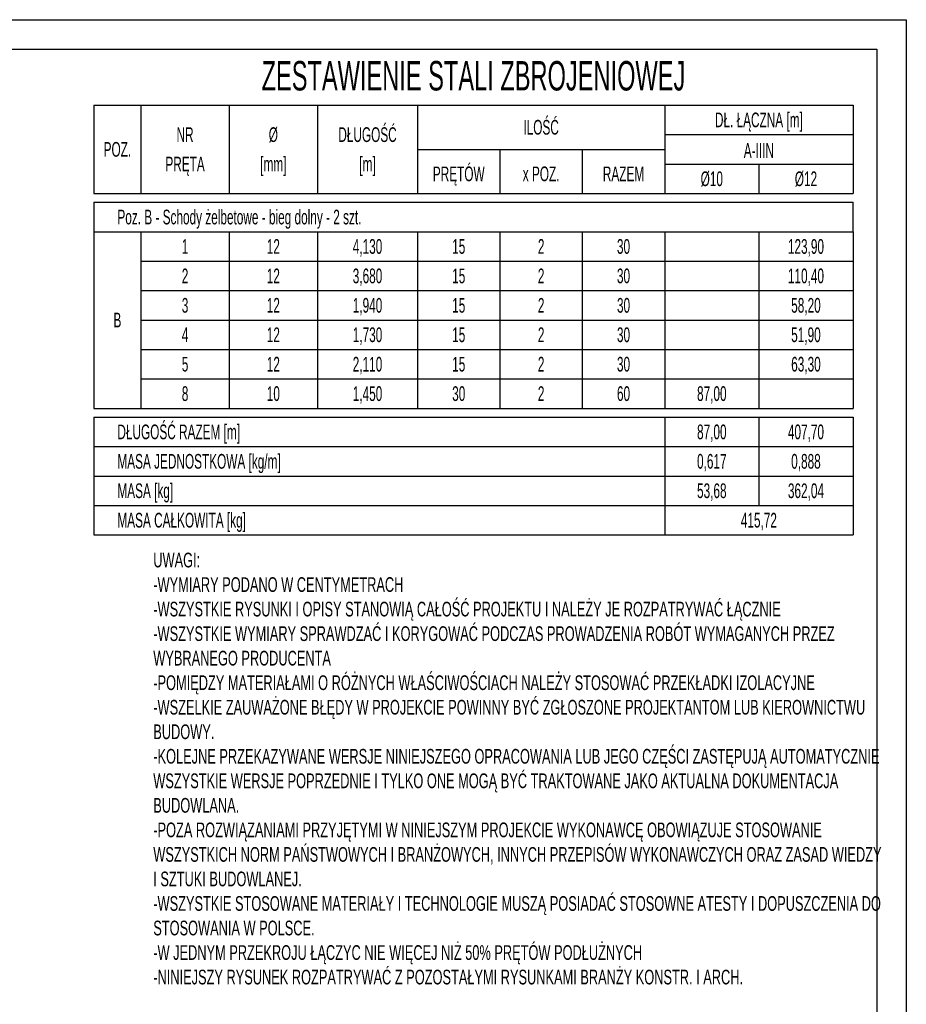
# Model space of a CAD drawing. Header units: millimetres. Extents: x 357 to 339450, y 65 to 10017.
# Tile 21 of 24: x 3394 to 3770, y 625 to 1043. Entities that reach past the tile are written whole.
import ezdxf
from ezdxf.enums import TextEntityAlignment as Align

# ---------------------------------------------------------------- set-up
doc = ezdxf.new("R2010")
doc.units = ezdxf.units.MM
doc.header["$LTSCALE"] = 25
for name, color, linetype in [('BA_txs', 2, 'Continuous'), ('BZ_ram', 2, 'Continuous'), ('BZ_tab', 7, 'Continuous'), ('BZ_txg', 3, 'Continuous'), ('BZ_txs', 2, 'Continuous')]:
    doc.layers.add(name, color=color, linetype=linetype)
doc.styles.add('BIKTG', font='bikromsw.shx', dxfattribs={"width": 0.6})
doc.styles.add('BIKTS', font='bikromsw.shx', dxfattribs={"width": 0.6})

msp = doc.modelspace()

# ---------------------------------------------------------------- linework, layer by layer
at = {"layer": 'BZ_ram', "color": 1}
msp.add_lwpolyline([(2720.24, 300.53), (2720.24, 1043.03), (3770.24, 1043.03), (3770.24, 300.53)], close=True, dxfattribs=at)
at = {"layer": 'BZ_ram'}
msp.add_lwpolyline([(2770.24, 313.03), (2770.24, 1030.53), (3757.74, 1030.53), (3757.74, 313.03)], close=True, dxfattribs=at)
at = {"layer": 'BZ_tab'}
for p, q in [((3425.11, 1006.71), (3445.11, 1006.71)), ((3425.11, 1006.71), (3425.11, 969.21)), ((3445.11, 1006.71), (3482.61, 1006.71)), ((3445.11, 1006.71), (3445.11, 969.21)), ((3482.61, 1006.71), (3520.11, 1006.71)), ((3482.61, 1006.71), (3482.61, 969.21)), ((3520.11, 1006.71), (3562.61, 1006.71)), ((3520.11, 1006.71), (3520.11, 969.21)), ((3562.61, 1006.71), (3667.61, 1006.71)), ((3562.61, 1006.71), (3562.61, 969.21)), ((3667.61, 1006.71), (3747.61, 1006.71)), ((3667.61, 1006.71), (3667.61, 969.21)), ((3747.61, 1006.71), (3747.61, 969.21)), ((3667.61, 994.21), (3747.61, 994.21)), ((3747.61, 994.21), (3747.61, 981.71)), ((3562.61, 987.96), (3667.61, 987.96)), ((3597.61, 987.96), (3597.61, 969.21)), ((3632.61, 987.96), (3632.61, 969.21)), ((3667.61, 981.71), (3747.61, 981.71)), ((3707.61, 981.71), (3707.61, 969.21)), ((3747.61, 981.71), (3747.61, 969.21)), ((3425.11, 969.21), (3445.11, 969.21)), ((3445.11, 969.21), (3482.61, 969.21)), ((3482.61, 969.21), (3520.11, 969.21)), ((3520.11, 969.21), (3562.61, 969.21)), ((3562.61, 969.21), (3597.61, 969.21)), ((3597.61, 969.21), (3632.61, 969.21)), ((3632.61, 969.21), (3667.61, 969.21)), ((3667.61, 969.21), (3707.61, 969.21)), ((3707.61, 969.21), (3747.61, 969.21)), ((3425.11, 965.46), (3445.11, 965.46)), ((3425.11, 965.46), (3425.11, 952.96)), ((3445.11, 965.46), (3482.61, 965.46)), ((3482.61, 965.46), (3520.11, 965.46)), ((3520.11, 965.46), (3562.61, 965.46)), ((3562.61, 965.46), (3597.61, 965.46)), ((3597.61, 965.46), (3632.61, 965.46)), ((3632.61, 965.46), (3667.61, 965.46)), ((3667.61, 965.46), (3707.61, 965.46)), ((3707.61, 965.46), (3747.61, 965.46)), ((3747.61, 952.96), (3747.61, 965.46)), ((3425.11, 952.96), (3445.11, 952.96)), ((3425.11, 952.96), (3425.11, 940.46)), ((3445.11, 952.96), (3482.61, 952.96)), ((3445.11, 952.96), (3445.11, 940.46)), ((3482.61, 952.96), (3520.11, 952.96)), ((3482.61, 952.96), (3482.61, 940.46)), ((3520.11, 952.96), (3562.61, 952.96)), ((3520.11, 952.96), (3520.11, 940.46)), ((3562.61, 952.96), (3597.61, 952.96)), ((3562.61, 952.96), (3562.61, 940.46)), ((3597.61, 952.96), (3632.61, 952.96)), ((3597.61, 952.96), (3597.61, 940.46)), ((3632.61, 952.96), (3667.61, 952.96)), ((3632.61, 952.96), (3632.61, 940.46)), ((3667.61, 952.96), (3707.61, 952.96)), ((3667.61, 952.96), (3667.61, 940.46)), ((3707.61, 952.96), (3747.61, 952.96)), ((3707.61, 952.96), (3707.61, 940.46)), ((3747.61, 952.96), (3747.61, 940.46)), ((3425.11, 940.46), (3425.11, 927.96)), ((3445.11, 940.46), (3482.61, 940.46)), ((3445.11, 940.46), (3445.11, 927.96)), ((3482.61, 940.46), (3520.11, 940.46)), ((3482.61, 940.46), (3482.61, 927.96)), ((3520.11, 940.46), (3562.61, 940.46)), ((3520.11, 940.46), (3520.11, 927.96)), ((3562.61, 940.46), (3597.61, 940.46)), ((3562.61, 940.46), (3562.61, 927.96)), ((3597.61, 940.46), (3632.61, 940.46)), ((3597.61, 940.46), (3597.61, 927.96)), ((3632.61, 940.46), (3667.61, 940.46)), ((3632.61, 940.46), (3632.61, 927.96)), ((3667.61, 940.46), (3707.61, 940.46)), ((3667.61, 940.46), (3667.61, 927.96)), ((3707.61, 940.46), (3747.61, 940.46)), ((3707.61, 940.46), (3707.61, 927.96)), ((3747.61, 940.46), (3747.61, 927.96)), ((3425.11, 927.96), (3425.11, 915.46)), ((3445.11, 927.96), (3482.61, 927.96)), ((3445.11, 927.96), (3445.11, 915.46)), ((3482.61, 927.96), (3520.11, 927.96)), ((3482.61, 927.96), (3482.61, 915.46)), ((3520.11, 927.96), (3562.61, 927.96)), ((3520.11, 927.96), (3520.11, 915.46)), ((3562.61, 927.96), (3597.61, 927.96)), ((3562.61, 927.96), (3562.61, 915.46)), ((3597.61, 927.96), (3632.61, 927.96)), ((3597.61, 927.96), (3597.61, 915.46)), ((3632.61, 927.96), (3667.61, 927.96)), ((3632.61, 927.96), (3632.61, 915.46)), ((3667.61, 927.96), (3707.61, 927.96)), ((3667.61, 927.96), (3667.61, 915.46)), ((3707.61, 927.96), (3747.61, 927.96)), ((3707.61, 927.96), (3707.61, 915.46)), ((3747.61, 927.96), (3747.61, 915.46)), ((3425.11, 915.46), (3425.11, 902.96)), ((3445.11, 915.46), (3482.61, 915.46)), ((3445.11, 915.46), (3445.11, 902.96)), ((3482.61, 915.46), (3520.11, 915.46)), ((3482.61, 915.46), (3482.61, 902.96)), ((3520.11, 915.46), (3562.61, 915.46)), ((3520.11, 915.46), (3520.11, 902.96)), ((3562.61, 915.46), (3597.61, 915.46)), ((3562.61, 915.46), (3562.61, 902.96)), ((3597.61, 915.46), (3632.61, 915.46)), ((3597.61, 915.46), (3597.61, 902.96)), ((3632.61, 915.46), (3667.61, 915.46)), ((3632.61, 915.46), (3632.61, 902.96)), ((3667.61, 915.46), (3707.61, 915.46)), ((3667.61, 915.46), (3667.61, 902.96)), ((3707.61, 915.46), (3747.61, 915.46)), ((3707.61, 915.46), (3707.61, 902.96)), ((3747.61, 915.46), (3747.61, 902.96)), ((3425.11, 902.96), (3425.11, 890.46)), ((3445.11, 902.96), (3482.61, 902.96)), ((3445.11, 902.96), (3445.11, 890.46)), ((3482.61, 902.96), (3520.11, 902.96)), ((3482.61, 902.96), (3482.61, 890.46)), ((3520.11, 902.96), (3562.61, 902.96)), ((3520.11, 902.96), (3520.11, 890.46)), ((3562.61, 902.96), (3597.61, 902.96)), ((3562.61, 902.96), (3562.61, 890.46)), ((3597.61, 902.96), (3632.61, 902.96)), ((3597.61, 902.96), (3597.61, 890.46)), ((3632.61, 902.96), (3667.61, 902.96)), ((3632.61, 902.96), (3632.61, 890.46)), ((3667.61, 902.96), (3707.61, 902.96)), ((3667.61, 902.96), (3667.61, 890.46)), ((3707.61, 902.96), (3747.61, 902.96)), ((3707.61, 902.96), (3707.61, 890.46)), ((3747.61, 902.96), (3747.61, 890.46)), ((3425.11, 890.46), (3425.11, 877.96)), ((3445.11, 890.46), (3482.61, 890.46)), ((3445.11, 890.46), (3445.11, 877.96)), ((3482.61, 890.46), (3520.11, 890.46)), ((3482.61, 890.46), (3482.61, 877.96)), ((3520.11, 890.46), (3562.61, 890.46)), ((3520.11, 890.46), (3520.11, 877.96)), ((3562.61, 890.46), (3597.61, 890.46)), ((3562.61, 890.46), (3562.61, 877.96)), ((3597.61, 890.46), (3632.61, 890.46)), ((3597.61, 890.46), (3597.61, 877.96)), ((3632.61, 890.46), (3667.61, 890.46)), ((3632.61, 890.46), (3632.61, 877.96)), ((3667.61, 890.46), (3707.61, 890.46)), ((3667.61, 890.46), (3667.61, 877.96)), ((3707.61, 890.46), (3747.61, 890.46)), ((3707.61, 890.46), (3707.61, 877.96)), ((3747.61, 890.46), (3747.61, 877.96)), ((3425.11, 877.96), (3445.11, 877.96)), ((3425.11, 874.21), (3445.11, 874.21)), ((3425.11, 874.21), (3425.11, 861.71)), ((3445.11, 877.96), (3482.61, 877.96)), ((3445.11, 874.21), (3482.61, 874.21)), ((3482.61, 877.96), (3520.11, 877.96)), ((3482.61, 874.21), (3520.11, 874.21)), ((3520.11, 877.96), (3562.61, 877.96)), ((3520.11, 874.21), (3562.61, 874.21)), ((3562.61, 877.96), (3597.61, 877.96)), ((3562.61, 874.21), (3597.61, 874.21)), ((3597.61, 877.96), (3632.61, 877.96)), ((3597.61, 874.21), (3632.61, 874.21)), ((3632.61, 877.96), (3667.61, 877.96)), ((3632.61, 874.21), (3667.61, 874.21)), ((3667.61, 877.96), (3707.61, 877.96)), ((3667.61, 874.21), (3667.61, 861.71)), ((3667.61, 874.21), (3707.61, 874.21)), ((3667.61, 874.21), (3667.61, 861.71)), ((3707.61, 877.96), (3747.61, 877.96)), ((3707.61, 874.21), (3747.61, 874.21)), ((3707.61, 874.21), (3707.61, 861.71)), ((3747.61, 874.21), (3747.61, 861.71)), ((3425.11, 861.71), (3445.11, 861.71)), ((3425.11, 861.71), (3425.11, 849.21)), ((3445.11, 861.71), (3482.61, 861.71)), ((3482.61, 861.71), (3520.11, 861.71)), ((3520.11, 861.71), (3562.61, 861.71)), ((3562.61, 861.71), (3597.61, 861.71)), ((3597.61, 861.71), (3632.61, 861.71)), ((3632.61, 861.71), (3667.61, 861.71)), ((3667.61, 861.71), (3667.61, 849.21)), ((3667.61, 861.71), (3707.61, 861.71)), ((3667.61, 861.71), (3667.61, 849.21)), ((3707.61, 861.71), (3747.61, 861.71)), ((3707.61, 861.71), (3707.61, 849.21)), ((3747.61, 861.71), (3747.61, 849.21)), ((3425.11, 849.21), (3445.11, 849.21)), ((3425.11, 849.21), (3425.11, 836.71)), ((3445.11, 849.21), (3482.61, 849.21)), ((3482.61, 849.21), (3520.11, 849.21)), ((3520.11, 849.21), (3562.61, 849.21)), ((3562.61, 849.21), (3597.61, 849.21)), ((3597.61, 849.21), (3632.61, 849.21)), ((3632.61, 849.21), (3667.61, 849.21)), ((3667.61, 849.21), (3667.61, 836.71)), ((3667.61, 849.21), (3707.61, 849.21)), ((3667.61, 849.21), (3667.61, 836.71)), ((3707.61, 849.21), (3747.61, 849.21)), ((3707.61, 849.21), (3707.61, 836.71)), ((3747.61, 849.21), (3747.61, 836.71)), ((3425.11, 836.71), (3445.11, 836.71)), ((3425.11, 836.71), (3425.11, 824.21)), ((3445.11, 836.71), (3482.61, 836.71)), ((3482.61, 836.71), (3520.11, 836.71)), ((3520.11, 836.71), (3562.61, 836.71)), ((3562.61, 836.71), (3597.61, 836.71)), ((3597.61, 836.71), (3632.61, 836.71)), ((3632.61, 836.71), (3667.61, 836.71)), ((3667.61, 836.71), (3667.61, 824.21)), ((3667.61, 836.71), (3707.61, 836.71)), ((3707.61, 836.71), (3747.61, 836.71)), ((3747.61, 836.71), (3747.61, 824.21)), ((3425.11, 824.21), (3445.11, 824.21)), ((3445.11, 824.21), (3482.61, 824.21)), ((3482.61, 824.21), (3520.11, 824.21)), ((3520.11, 824.21), (3562.61, 824.21)), ((3562.61, 824.21), (3597.61, 824.21)), ((3597.61, 824.21), (3632.61, 824.21)), ((3632.61, 824.21), (3667.61, 824.21)), ((3667.61, 824.21), (3707.61, 824.21)), ((3707.61, 824.21), (3747.61, 824.21))]:
    msp.add_line(p, q, dxfattribs=at)

# ---------------------------------------------------------------- texts
at = {"layer": 'BA_txs', "insert": (3450.36, 816.66), "char_height": 6.25, "width": 309.0626, "attachment_point": 1, "style": 'BIKTS'}
msp.add_mtext('{\\W0.65;UWAGI:\\P-WYMIARY PODANO W CENTYMETRACH\\P-WSZYSTKIE RYSUNKI I OPISY STANOWIĄ CAŁOŚĆ PROJEKTU I NALEŻY JE ROZPATRYWAĆ ŁĄCZNIE\\P-WSZYSTKIE WYMIARY SPRAWDZAĆ I KORYGOWAĆ PODCZAS PROWADZENIA ROBÓT WYMAGANYCH PRZEZ WYBRANEGO PRODUCENTA\\P-POMIĘDZY MATERIAŁAMI O RÓŻNYCH WŁAŚCIWOŚCIACH NALEŻY STOSOWAĆ PRZEKŁADKI IZOLACYJNE\\P-WSZELKIE ZAUWAŻONE BŁĘDY W PROJEKCIE POWINNY BYĆ ZGŁOSZONE PROJEKTANTOM LUB KIEROWNICTWU BUDOWY.\\P-KOLEJNE PRZEKAZYWANE WERSJE NINIEJSZEGO OPRACOWANIA LUB JEGO CZĘŚCI ZASTĘPUJĄ AUTOMATYCZNIE WSZYSTKIE WERSJE POPRZEDNIE I TYLKO ONE MOGĄ BYĆ TRAKTOWANE JAKO AKTUALNA DOKUMENTACJA BUDOWLANA.\\P-POZA ROZWIĄZANIAMI PRZYJĘTYMI W NINIEJSZYM PROJEKCIE WYKONAWCĘ OBOWIĄZUJE STOSOWANIE WSZYSTKICH NORM PAŃSTWOWYCH I BRANŻOWYCH, INNYCH PRZEPISÓW WYKONAWCZYCH ORAZ ZASAD WIEDZY I SZTUKI BUDOWLANEJ.\\P-WSZYSTKIE STOSOWANE MATERIAŁY I TECHNOLOGIE MUSZĄ POSIADAĆ STOSOWNE ATESTY I DOPUSZCZENIA DO STOSOWANIA W POLSCE.\\P\\C2;-W JEDNYM PRZEKROJU ŁĄCZYC NIE WIĘCEJ NIŻ 50% PRĘTÓW PODŁUŻNYCH\\P-NINIEJSZY RYSUNEK ROZPATRYWAĆ Z POZOSTAŁYMI RYSUNKAMI BRANŻY KONSTR. I ARCH.}', dxfattribs=at)
at = {"layer": 'BZ_txg', "width": 0.6}
for s, height, style, p in [('ZESTAWIENIE STALI ZBROJENIOWEJ', 12.5, 'BIKTG', (3586.36, 1019.21)), ('415,72', 6.25, 'BIKTS', (3707.61, 830.46))]:
    msp.add_text(s, height=height, dxfattribs=dict(at, style=style)).set_placement(p, align=Align.MIDDLE_CENTER)
at = {"layer": 'BZ_txg', "style": 'BIKTS', "width": 0.6}
msp.add_text('MASA CAŁKOWITA [kg]', height=6.25, dxfattribs=at).set_placement((3435.11, 830.46), align=Align.MIDDLE_LEFT)
at = {"layer": 'BZ_txs', "style": 'BIKTS', "width": 0.6}
for s, p in [('DŁ. ŁĄCZNA [m]', (3707.61, 1000.46)), ('ILOŚĆ', (3615.11, 997.34)), ('NR', (3463.86, 994.21)), ('%%c', (3501.36, 994.21)), ('DŁUGOŚĆ', (3541.36, 994.21)), ('POZ.', (3435.11, 987.96)), ('A-IIIN', (3707.61, 987.48)), ('PRĘTA', (3463.86, 981.71)), ('[mm]', (3501.36, 981.71)), ('[m]', (3541.36, 981.71)), ('PRĘTÓW', (3580.11, 977.55)), ('x POZ.', (3615.11, 977.55)), ('RAZEM', (3650.11, 977.55)), ('%%c10', (3687.61, 975.46)), ('%%c12', (3727.61, 975.46)), ('1', (3463.86, 946.71)), ('12', (3501.36, 946.71)), ('4,130', (3541.36, 946.71)), ('15', (3580.11, 946.71)), ('2', (3615.11, 946.71)), ('30', (3650.11, 946.71)), ('123,90', (3727.61, 946.71)), ('2', (3463.86, 934.21)), ('12', (3501.36, 934.21)), ('3,680', (3541.36, 934.21)), ('15', (3580.11, 934.21)), ('2', (3615.11, 934.21)), ('30', (3650.11, 934.21)), ('110,40', (3727.61, 934.21)), ('3', (3463.86, 921.71)), ('12', (3501.36, 921.71)), ('1,940', (3541.36, 921.71)), ('15', (3580.11, 921.71)), ('2', (3615.11, 921.71)), ('30', (3650.11, 921.71)), ('58,20', (3727.61, 921.71)), ('B', (3435.11, 915.46)), ('4', (3463.86, 909.21)), ('12', (3501.36, 909.21)), ('1,730', (3541.36, 909.21)), ('15', (3580.11, 909.21)), ('2', (3615.11, 909.21)), ('30', (3650.11, 909.21)), ('51,90', (3727.61, 909.21)), ('5', (3463.86, 896.71)), ('12', (3501.36, 896.71)), ('2,110', (3541.36, 896.71)), ('15', (3580.11, 896.71)), ('2', (3615.11, 896.71)), ('30', (3650.11, 896.71)), ('63,30', (3727.61, 896.71)), ('8', (3463.86, 884.21)), ('10', (3501.36, 884.21)), ('1,450', (3541.36, 884.21)), ('30', (3580.11, 884.21)), ('2', (3615.11, 884.21)), ('60', (3650.11, 884.21)), ('87,00', (3687.61, 884.21)), ('87,00', (3687.61, 867.96)), ('407,70', (3727.61, 867.96)), ('0,617', (3687.61, 855.46)), ('0,888', (3727.61, 855.46)), ('53,68', (3687.61, 842.96)), ('362,04', (3727.61, 842.96))]:
    msp.add_text(s, height=6.25, dxfattribs=at).set_placement(p, align=Align.MIDDLE_CENTER)
for s, p in [('Poz. B - Schody żelbetowe - bieg dolny - 2 szt.', (3435.11, 959.21)), ('DŁUGOŚĆ RAZEM [m]', (3435.11, 867.96)), ('MASA JEDNOSTKOWA [kg/m]', (3435.11, 855.46)), ('MASA [kg]', (3435.11, 842.96))]:
    msp.add_text(s, height=6.25, dxfattribs=at).set_placement(p, align=Align.MIDDLE_LEFT)

doc.saveas('drawing.dxf')
